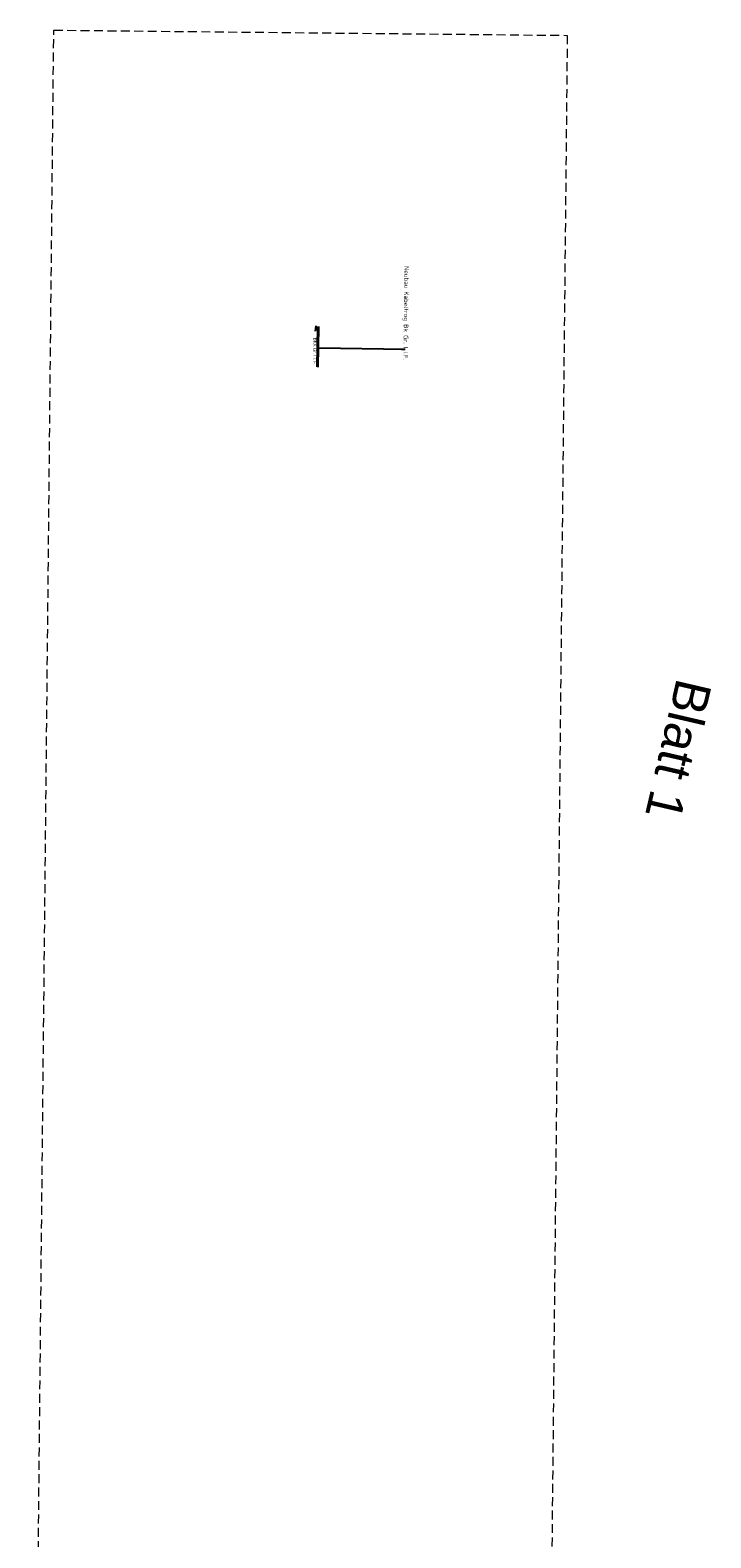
# Model space of a CAD drawing. Header units: metres. Extents: x 3425266 to 3446567, y 5432533 to 5452217.
# Tile 66 of 82: x 3436228 to 3436609, y 5451374 to 5452217. Entities that reach past the tile are written whole.
import ezdxf
from ezdxf import colors
from ezdxf.entities.mleader import LeaderData, LeaderLine
from ezdxf.math import Vec2, Vec3

# ---------------------------------------------------------------- set-up
doc = ezdxf.new("R2010")
doc.units = ezdxf.units.M
doc.header["$MEASUREMENT"] = 0
doc.linetypes.add('STRICHLINIEX2', pattern=[1.5, 1, -0.5])
doc.layers.get('0').update_dxf_attribs({"true_color": 0x939393})
doc.layers.add('MC-AL-Blattschnitte_3433', color=30, linetype='STRICHLINIEX2', lineweight=18, plot=False)
for name, color, linetype, lineweight in [('MC-AL_Neubau-ACHSZAEHLER-SYM', 7, 'Continuous', 25), ('MC-AL_Neubau_Planung-ESTW-Landau-Kabel_ausgeschaltet_TXT', 50, 'Continuous', 25), ('MC-AL_Neubau_Planung-ESTW-Landau-Kabel_LIN', 10, 'Continuous', 25), ('MC_P_Beschriftung_Kabeltrog_TXT', 10, 'Continuous', 25)]:
    doc.layers.add(name, color=color, linetype=linetype, lineweight=lineweight)
doc.styles.add('Isocpeur', font='isocpeur.ttf')
doc.styles.add('K_ISOCP', font='k_isocp.shx')
doc.styles.get("Standard").update_dxf_attribs({"font": 'arial.ttf'})

# ---------------------------------------------------------------- blocks, each defined once
blk = doc.blocks.new('_None')
blk = doc.blocks.new('Pvi_Lst_Fma_AchsZaehlPt')
h = blk.add_hatch(color=0)
h.dxf.hatch_style = 1
h.paths.add_polyline_path([(-0.1, 0), (-1.1, 0, 1)])
h.paths.add_polyline_path([(1.1, 0), (0.1, 0, 1)])
h.paths.add_polyline_path([(0.1, 0), (1.1, 0, 1)])
h.paths.add_polyline_path([(-1.1, 0), (-0.1, 0, 1)])
at = {"color": 0}
blk.add_line((-1.5, 0), (1.5, 0), dxfattribs=at)

msp = doc.modelspace()

# ---------------------------------------------------------------- texts
at = {"layer": 'MC-AL-Blattschnitte_3433', "insert": (3436609.226, 5451851.034), "char_height": 20, "attachment_point": 1, "rotation": 256.887241}
msp.add_mtext_dynamic_manual_height_columns('Blatt 1', width=268.81549, gutter_width=1, heights=[0], dxfattribs=at)

# ---------------------------------------------------------------- leaders
at = {"layer": 'MC-AL_Neubau_Planung-ESTW-Landau-Kabel_ausgeschaltet_TXT'}
ml = msp.add_multileader_mtext('Standard', dxfattribs=at)
ml.set_content('\\pxsm1;Neubau Kabeltrog Bk Gr. I i.F.', color=256, style='Isocpeur')
ml.set_leader_properties()
ml.set_arrow_properties(name='NONE')
ml.build(insert=Vec2(0, 0))
ml.multileader.update_dxf_attribs({"has_text_frame": 1, "dogleg_length": 0, "arrow_head_size": 0})
ctx = ml.context
ctx.base_point, ctx.char_height, ctx.arrow_head_size, ctx.landing_gap_size, ctx.plane_origin, ctx.plane_x_axis, ctx.plane_y_axis = Vec3(3436438.245, 5452086.555), 2.5, 0, 1.25, Vec3(3436364.606, 5452058.237), Vec3(-0.0101443, -0.9999485), Vec3(0.9999485, -0.0101443)
notes = []
notes.append((ctx, [(1, (1, 1, 0), (3436437.761, 5452038.807), (0.0335309, 0.9994377), 0, [(0, [(3436389.485, 5452039.553)], 0, [])])]))
ctx.mtext.insert, ctx.mtext.text_direction, ctx.mtext.rotation, ctx.mtext.flow_direction = Vec3(3436439.857, 5452085.289), Vec3(-0.0101443, -0.9999485), 4.7022445, 5
ctx.mtext.has_bg_fill, ctx.mtext.bg_color, ctx.mtext.bg_scale_factor, ctx.mtext.bg_transparency, ctx.mtext.use_window_bg_color = 1, -1027028792, 1.5, 0, 1
for ctx, leaders in notes:
    for number, flags, end, landing, length, lines in leaders:
        leader = LeaderData()
        leader.index, (leader.has_last_leader_line, leader.has_dogleg_vector, leader.attachment_direction) = number, flags
        leader.last_leader_point, leader.dogleg_vector, leader.dogleg_length = Vec3(end), Vec3(landing), length
        for number, points, colour, breaks in lines:
            line = LeaderLine()
            line.index, line.vertices, line.color, line.breaks = number, Vec3.list(points), colors.encode_raw_color(colour), breaks
            leader.lines.append(line)
        ctx.leaders.append(leader)

# ---------------------------------------------------------------- next in the draw order: linework, layer by layer
at = {"layer": 'MC-AL-Blattschnitte_3433', "ltscale": 5}
msp.add_lwpolyline([(3436528.361, 5452214.297), (3436515.173, 5450914.318), (3436228.187, 5450917.229), (3436241.375, 5452217.208)], close=True, dxfattribs=at)
at = {"layer": 'MC-AL_Neubau_Planung-ESTW-Landau-Kabel_LIN'}
for p, q in [((3436388.662, 5452028.85), (3436388.955, 5452051.451)), ((3436389.162, 5452028.844), (3436389.455, 5452051.444))]:
    msp.add_line(p, q, dxfattribs=at)

# ---------------------------------------------------------------- next in the draw order: block references
at = {"layer": 'MC-AL_Neubau-ACHSZAEHLER-SYM', "color": 200, "rotation": 86.0452275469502}
msp.add_blockref('Pvi_Lst_Fma_AchsZaehlPt', (3436387.833, 5452050.298), dxfattribs=at)

# ---------------------------------------------------------------- next in the draw order: texts
at = {"layer": 'MC_P_Beschriftung_Kabeltrog_TXT', "insert": (3436388.287, 5452045.189), "char_height": 1.8, "attachment_point": 1, "rotation": 269.61526, "style": 'K_ISOCP'}
msp.add_mtext_dynamic_manual_height_columns('BKK Gr. I i. F.', width=17.65098, gutter_width=12.5, heights=[0], dxfattribs=at)

doc.saveas('drawing.dxf')
